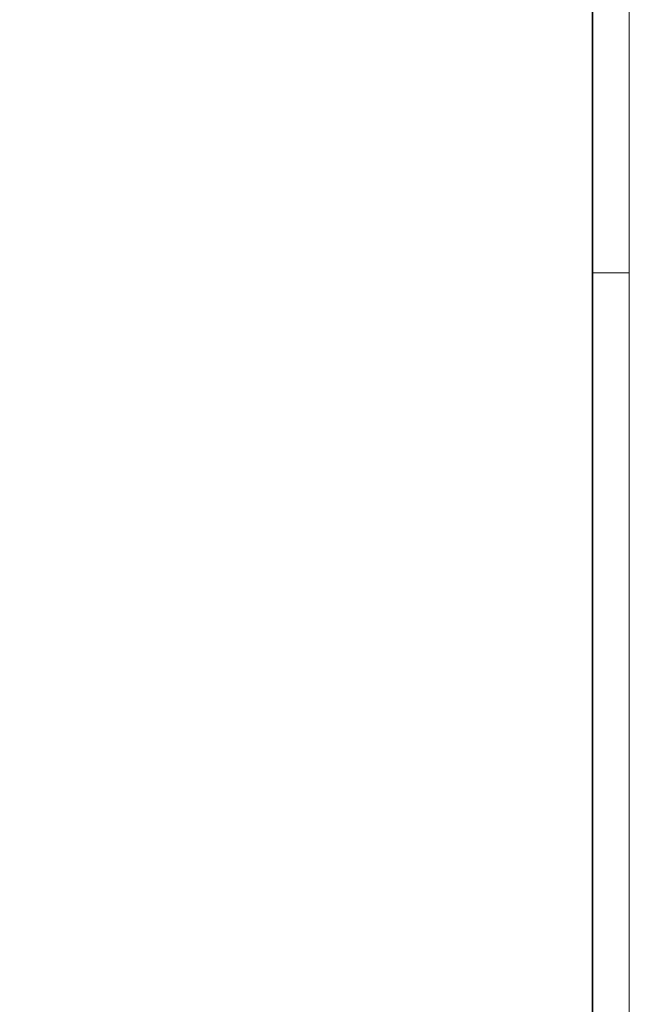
# Model space of a CAD drawing. Extents: x -740 to 300, y 62 to 1112.
# Tile 176 of 187: x 217 to 300, y 557 to 691. Entities that reach past the tile are written whole.
import ezdxf
from ezdxf.lldxf.tags import DXFTag

# ---------------------------------------------------------------- set-up
doc = ezdxf.new("R2010")
doc.units = 0
doc.layers.add('iwb_Plankopf Rahmen', color=7, linetype='Continuous', lineweight=35)
tags = doc.linetypes.add('grob', pattern=[14, 3, -8, 3]).pattern_tags.tags
tags[8:9] = [DXFTag(74, 4), DXFTag(75, 0), DXFTag(340, '0'), DXFTag(46, 0.0), DXFTag(50, 0.0), DXFTag(44, 0.0), DXFTag(45, 0.0)]
tags[6:7] = [DXFTag(74, 4), DXFTag(75, 0), DXFTag(340, '0'), DXFTag(46, 0.0), DXFTag(50, 0.0), DXFTag(44, 0.0), DXFTag(45, 0.0)]
tags[4:5] = [DXFTag(74, 4), DXFTag(75, 0), DXFTag(340, '0'), DXFTag(46, 0.0), DXFTag(50, 0.0), DXFTag(44, 0.0), DXFTag(45, 0.0)]

msp = doc.modelspace()

# ---------------------------------------------------------------- linework, layer by layer
at = {"layer": 'iwb_Plankopf Rahmen', "color": 8, "linetype": 'grob', "lineweight": 5, "ltscale": 0.13, "true_color": 0x808080}
msp.add_line((300.35, 656.43), (295.35, 656.43), dxfattribs=at)
at = {"layer": 'iwb_Plankopf Rahmen', "color": 8, "lineweight": 13, "ltscale": 0.13, "true_color": 0x808080}
msp.add_lwpolyline([(300.35, 62.43), (-719.65, 62.43), (-719.65, 1112.43), (300.35, 1112.43), (300.35, 62.43)], close=True, dxfattribs=at)
at = {"layer": 'iwb_Plankopf Rahmen', "ltscale": 0.35}
msp.add_lwpolyline([(-699.65, 67.43), (-699.65, 1107.43), (295.35, 1107.43), (295.35, 67.43), (-599.65, 67.43), (-699.65, 67.43)], close=True, dxfattribs=at)

doc.saveas('drawing.dxf')
